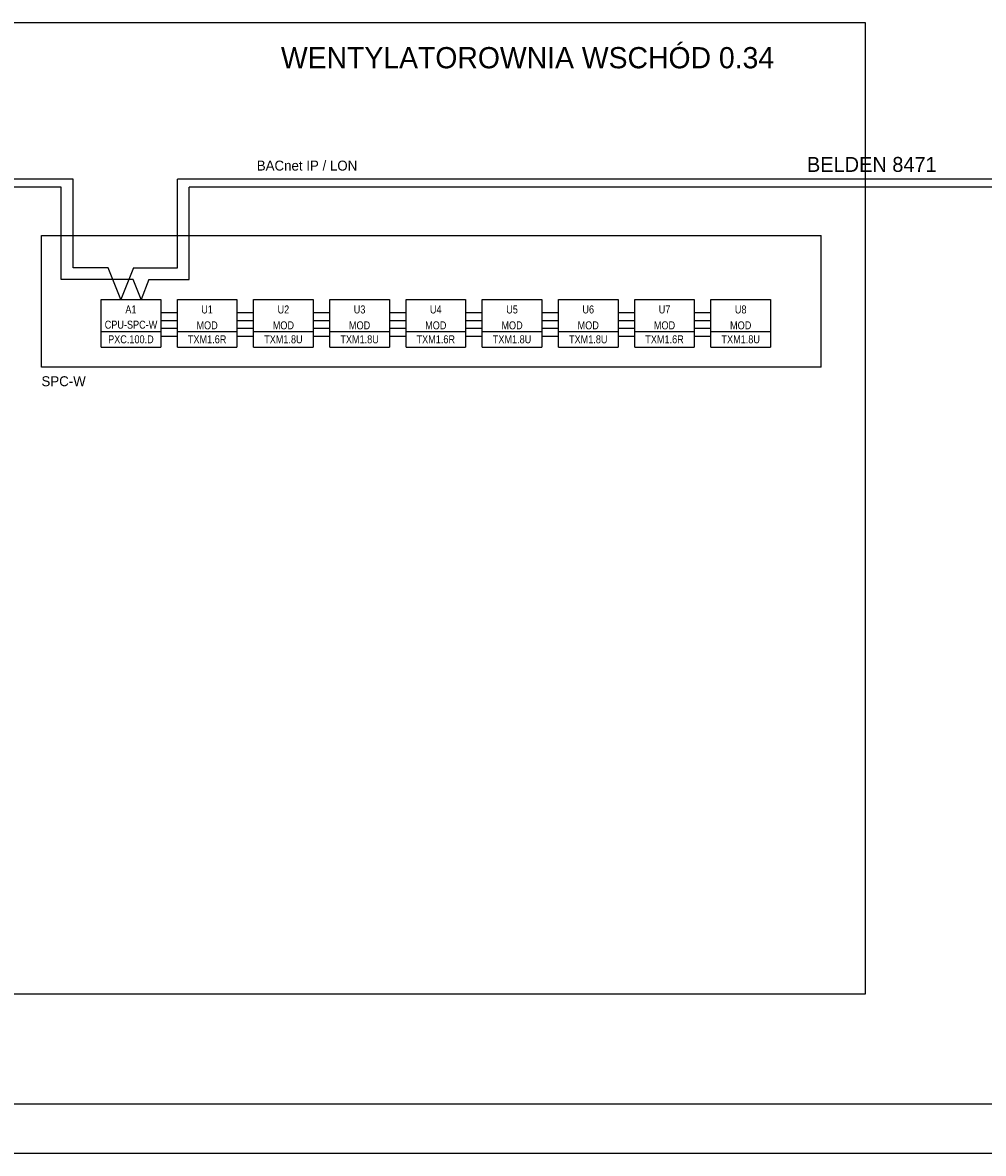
# Model space of a CAD drawing. Header units: millimetres. Extents: x -4295 to 10692, y -6128 to -188.
# Tile 3 of 30: x -2294 to -1315, y -5533 to -4382. Entities that reach past the tile are written whole.
import ezdxf
from ezdxf.enums import TextEntityAlignment as Align

# ---------------------------------------------------------------- set-up
doc = ezdxf.new("R2010")
doc.units = ezdxf.units.MM
doc.linetypes.add('ACAD_ISO07W100', pattern=[3, 0, -3])
doc.linetypes.add('DOT2', pattern=[0.125, 0, -0.125])
for name, color, linetype in [('_p_ramka', 7, 'Continuous'), ('AIS_SZAFY', 184, 'Continuous'), ('AIS_tabelka', 184, 'Continuous'), ('BACnet_LON', 170, 'Continuous'), ('BMS_podkład', 184, 'DOT2')]:
    doc.layers.add(name, color=color, linetype=linetype)
doc.layers.add('opisy', color=7, linetype='Continuous', lineweight=40)
doc.styles.add('VARSOVIA', font='ARIALN.TTF')

msp = doc.modelspace()

# ---------------------------------------------------------------- linework, layer by layer
at = {"layer": '_p_ramka', "color": 0, "lineweight": 25}
msp.add_lwpolyline([(-3203.5, -4381.6), (-1435.5, -4381.6), (-1435.5, -5371.2), (-3203.5, -5371.2)], close=True, dxfattribs=at)
at = {"layer": 'AIS_SZAFY'}
for p, q in [((-2274.5, -4732.4), (-2274.5, -4598.4)), ((-2274.5, -4598.4), (-1480.3, -4598.4)), ((-1480.3, -4732.4), (-1480.3, -4598.4)), ((-1480.3, -4732.4), (-2274.5, -4732.4))]:
    msp.add_line(p, q, dxfattribs=at)
at = {"layer": 'AIS_tabelka'}
for p, q in [((1595.4, -5483.2), (-3994.6, -5483.2)), ((1645.4, -5533.2), (-4294.6, -5533.2))]:
    msp.add_line(p, q, dxfattribs=at)
at = {"layer": 'BACnet_LON'}
for p, q in [((-2242.1, -4540.9), (-3068.4, -4540.9)), ((-2242.1, -4631.2), (-2242.1, -4540.9)), ((-1084.9, -4540.9), (-2136.1, -4540.9)), ((-2136.1, -4631.2), (-2136.1, -4540.9)), ((-2254.3, -4549), (-3060.3, -4549)), ((-2254.3, -4631.2), (-2254.3, -4549)), ((-1097, -4549), (-2123.9, -4549)), ((-2123.9, -4643.3), (-2123.9, -4549)), ((-2254.3, -4643.3), (-2254.3, -4602.8)), ((-2254.3, -4643.3), (-2254.3, -4602.8)), ((-2254.3, -4643.3), (-2254.3, -4602.8)), ((-2254.3, -4643.3), (-2254.3, -4602.8)), ((-2242.1, -4631.2), (-2242.1, -4602.8)), ((-2242.1, -4631.2), (-2242.1, -4602.8)), ((-2242.1, -4631.2), (-2242.1, -4602.8)), ((-2242.1, -4631.2), (-2242.1, -4602.8)), ((-2213.8, -4631.2), (-2242.1, -4631.2)), ((-2213.8, -4631.2), (-2242.1, -4631.2)), ((-2206.6, -4631.2), (-2213.8, -4631.2)), ((-2206.6, -4631.2), (-2213.8, -4631.2)), ((-2193.7, -4663.6), (-2206.6, -4631.2)), ((-2180.7, -4631.2), (-2193.7, -4663.6)), ((-2180.7, -4631.2), (-2136.1, -4631.2)), ((-2213.8, -4643.3), (-2254.3, -4643.3)), ((-2213.8, -4643.3), (-2254.3, -4643.3)), ((-2181.2, -4643.3), (-2213.8, -4643.3)), ((-2173.1, -4663.6), (-2181.2, -4643.3)), ((-2165, -4643.3), (-2173.1, -4663.6)), ((-2165, -4643.3), (-2123.9, -4643.3)), ((-2213.8, -4663.6), (-2153, -4663.6)), ((-2213.8, -4679.8), (-2213.8, -4663.6)), ((-2153, -4663.6), (-2153, -4679.8)), ((-2136.1, -4663.6), (-2075.4, -4663.6)), ((-2136.1, -4679.8), (-2136.1, -4663.6)), ((-2075.4, -4663.6), (-2075.4, -4679.8)), ((-2058.5, -4663.6), (-1997.8, -4663.6)), ((-2058.5, -4679.8), (-2058.5, -4663.6)), ((-1997.8, -4663.6), (-1997.8, -4679.8)), ((-1980.9, -4663.6), (-1920.1, -4663.6)), ((-1980.9, -4679.8), (-1980.9, -4663.6)), ((-1920.1, -4663.6), (-1920.1, -4679.8)), ((-1903.2, -4663.6), (-1842.5, -4663.6)), ((-1903.2, -4679.8), (-1903.2, -4663.6)), ((-1842.5, -4663.6), (-1842.5, -4679.8)), ((-1825.6, -4663.6), (-1764.8, -4663.6)), ((-1825.6, -4679.8), (-1825.6, -4663.6)), ((-1764.8, -4663.6), (-1764.8, -4679.8)), ((-1748, -4663.6), (-1687.2, -4663.6)), ((-1748, -4679.8), (-1748, -4663.6)), ((-1687.2, -4663.6), (-1687.2, -4679.8)), ((-1670.3, -4663.6), (-1609.6, -4663.6)), ((-1670.3, -4679.8), (-1670.3, -4663.6)), ((-1609.6, -4663.6), (-1609.6, -4679.8)), ((-1592.7, -4663.6), (-1531.9, -4663.6)), ((-1592.7, -4679.8), (-1592.7, -4663.6)), ((-1531.9, -4663.6), (-1531.9, -4679.8)), ((-2213.8, -4696), (-2213.8, -4679.8)), ((-2136.1, -4677.3), (-2153, -4677.3)), ((-2153, -4679.8), (-2153, -4696)), ((-2136.1, -4685.4), (-2153, -4685.4)), ((-2136.1, -4696), (-2136.1, -4679.8)), ((-2058.5, -4677.3), (-2075.4, -4677.3)), ((-2075.4, -4679.8), (-2075.4, -4696)), ((-2058.5, -4685.4), (-2075.4, -4685.4)), ((-2058.5, -4696), (-2058.5, -4679.8)), ((-1980.9, -4677.3), (-1997.8, -4677.3)), ((-1997.8, -4679.8), (-1997.8, -4696)), ((-1980.9, -4685.4), (-1997.8, -4685.4)), ((-1980.9, -4696), (-1980.9, -4679.8)), ((-1903.2, -4677.3), (-1920.1, -4677.3)), ((-1920.1, -4679.8), (-1920.1, -4696)), ((-1903.2, -4685.4), (-1920.1, -4685.4)), ((-1903.2, -4696), (-1903.2, -4679.8)), ((-1825.6, -4677.3), (-1842.5, -4677.3)), ((-1842.5, -4679.8), (-1842.5, -4696)), ((-1825.6, -4685.4), (-1842.5, -4685.4)), ((-1825.6, -4696), (-1825.6, -4679.8)), ((-1748, -4677.3), (-1764.8, -4677.3)), ((-1764.8, -4679.8), (-1764.8, -4696)), ((-1748, -4685.4), (-1764.8, -4685.4)), ((-1748, -4696), (-1748, -4679.8)), ((-1670.3, -4677.3), (-1687.2, -4677.3)), ((-1687.2, -4679.8), (-1687.2, -4696)), ((-1670.3, -4685.4), (-1687.2, -4685.4)), ((-1670.3, -4696), (-1670.3, -4679.8)), ((-1592.7, -4677.3), (-1609.6, -4677.3)), ((-1609.6, -4679.8), (-1609.6, -4696)), ((-1592.7, -4685.4), (-1609.6, -4685.4)), ((-1592.7, -4696), (-1592.7, -4679.8)), ((-1531.9, -4679.8), (-1531.9, -4696)), ((-2213.8, -4712.2), (-2213.8, -4696)), ((-2213.8, -4696), (-2153, -4696)), ((-2213.8, -4696), (-2153, -4696)), ((-2136.1, -4693.1), (-2153, -4693.1)), ((-2153, -4696), (-2153, -4712.2)), ((-2136.1, -4712.2), (-2136.1, -4696)), ((-2136.1, -4696), (-2075.4, -4696)), ((-2136.1, -4696), (-2075.4, -4696)), ((-2058.5, -4693.1), (-2075.4, -4693.1)), ((-2075.4, -4696), (-2075.4, -4712.2)), ((-2058.5, -4712.2), (-2058.5, -4696)), ((-2058.5, -4696), (-1997.8, -4696)), ((-2058.5, -4696), (-1997.8, -4696)), ((-1980.9, -4693.1), (-1997.8, -4693.1)), ((-1997.8, -4696), (-1997.8, -4712.2)), ((-1980.9, -4712.2), (-1980.9, -4696)), ((-1980.9, -4696), (-1920.1, -4696)), ((-1980.9, -4696), (-1920.1, -4696)), ((-1903.2, -4693.1), (-1920.1, -4693.1)), ((-1920.1, -4696), (-1920.1, -4712.2)), ((-1903.2, -4712.2), (-1903.2, -4696)), ((-1903.2, -4696), (-1842.5, -4696)), ((-1903.2, -4696), (-1842.5, -4696)), ((-1825.6, -4693.1), (-1842.5, -4693.1)), ((-1842.5, -4696), (-1842.5, -4712.2)), ((-1825.6, -4712.2), (-1825.6, -4696)), ((-1825.6, -4696), (-1764.8, -4696)), ((-1825.6, -4696), (-1764.8, -4696)), ((-1748, -4693.1), (-1764.8, -4693.1)), ((-1764.8, -4696), (-1764.8, -4712.2)), ((-1748, -4712.2), (-1748, -4696)), ((-1748, -4696), (-1687.2, -4696)), ((-1748, -4696), (-1687.2, -4696)), ((-1670.3, -4693.1), (-1687.2, -4693.1)), ((-1687.2, -4696), (-1687.2, -4712.2)), ((-1670.3, -4712.2), (-1670.3, -4696)), ((-1670.3, -4696), (-1609.6, -4696)), ((-1670.3, -4696), (-1609.6, -4696)), ((-1592.7, -4693.1), (-1609.6, -4693.1)), ((-1609.6, -4696), (-1609.6, -4712.2)), ((-1592.7, -4712.2), (-1592.7, -4696)), ((-1592.7, -4696), (-1531.9, -4696)), ((-1592.7, -4696), (-1531.9, -4696)), ((-1531.9, -4696), (-1531.9, -4712.2)), ((-2136.1, -4701.2), (-2153, -4701.2)), ((-2058.5, -4701.2), (-2075.4, -4701.2)), ((-1980.9, -4701.2), (-1997.8, -4701.2)), ((-1903.2, -4701.2), (-1920.1, -4701.2)), ((-1825.6, -4701.2), (-1842.5, -4701.2)), ((-1748, -4701.2), (-1764.8, -4701.2)), ((-1670.3, -4701.2), (-1687.2, -4701.2)), ((-1592.7, -4701.2), (-1609.6, -4701.2)), ((-2213.8, -4712.2), (-2153, -4712.2)), ((-2136.1, -4712.2), (-2075.4, -4712.2)), ((-2058.5, -4712.2), (-1997.8, -4712.2)), ((-1980.9, -4712.2), (-1920.1, -4712.2)), ((-1903.2, -4712.2), (-1842.5, -4712.2)), ((-1825.6, -4712.2), (-1764.8, -4712.2)), ((-1748, -4712.2), (-1687.2, -4712.2)), ((-1670.3, -4712.2), (-1609.6, -4712.2)), ((-1592.7, -4712.2), (-1531.9, -4712.2))]:
    msp.add_line(p, q, dxfattribs=at)

# ---------------------------------------------------------------- texts
at = {"layer": 'BMS_podkład', "color": 4}
for s, height, p in [('BACnet IP / LON', 10.125, (-2055.2, -4527.2)), ('BELDEN 8471', 15.188, (-1494.8, -4526))]:
    msp.add_text(s, height=height, dxfattribs=at).set_placement(p, align=Align.MIDDLE_LEFT)
at = {"layer": 'BMS_podkład', "style": 'VARSOVIA'}
for s, p in [('A1', (-2183.4, -4673.7)), ('U1', (-2105.8, -4673.7)), ('U2', (-2028.1, -4673.7)), ('U3', (-1950.5, -4673.7)), ('U4', (-1872.9, -4673.7)), ('U5', (-1795.2, -4673.7)), ('U6', (-1717.6, -4673.7)), ('U7', (-1639.9, -4673.7)), ('U8', (-1562.3, -4673.7)), ('CPU-SPC-W', (-2183.3, -4689.2)), ('MOD', (-2105.8, -4689.9)), ('MOD', (-2028.1, -4689.9)), ('MOD', (-1950.5, -4689.9)), ('MOD', (-1872.9, -4689.9)), ('MOD', (-1795.2, -4689.9)), ('MOD', (-1717.6, -4689.9)), ('MOD', (-1639.9, -4689.9)), ('MOD', (-1562.3, -4689.9)), ('PXC.100.D', (-2183.4, -4704.1)), ('TXM1.6R', (-2105.8, -4704.1)), ('TXM1.8U', (-2028.1, -4704.1)), ('TXM1.8U', (-1950.5, -4704.1)), ('TXM1.6R', (-1872.9, -4704.1)), ('TXM1.8U', (-1795.2, -4704.1)), ('TXM1.8U', (-1717.6, -4704.1)), ('TXM1.6R', (-1639.9, -4704.1)), ('TXM1.8U', (-1562.3, -4704.1))]:
    msp.add_text(s, height=8.1, dxfattribs=at).set_placement(p, align=Align.MIDDLE_CENTER)
at = {"layer": 'BMS_podkład'}
msp.add_text('SPC-W', height=10.12, dxfattribs=at).set_placement((-2274.5, -4746.8), align=Align.MIDDLE_LEFT)
at = {"layer": 'opisy', "linetype": 'ACAD_ISO07W100', "insert": (-2030.6, -4406.5), "char_height": 21.6, "width": 588.957, "attachment_point": 1}
msp.add_mtext('WENTYLATOROWNIA WSCHÓD 0.34', dxfattribs=at)

doc.saveas('drawing.dxf')
